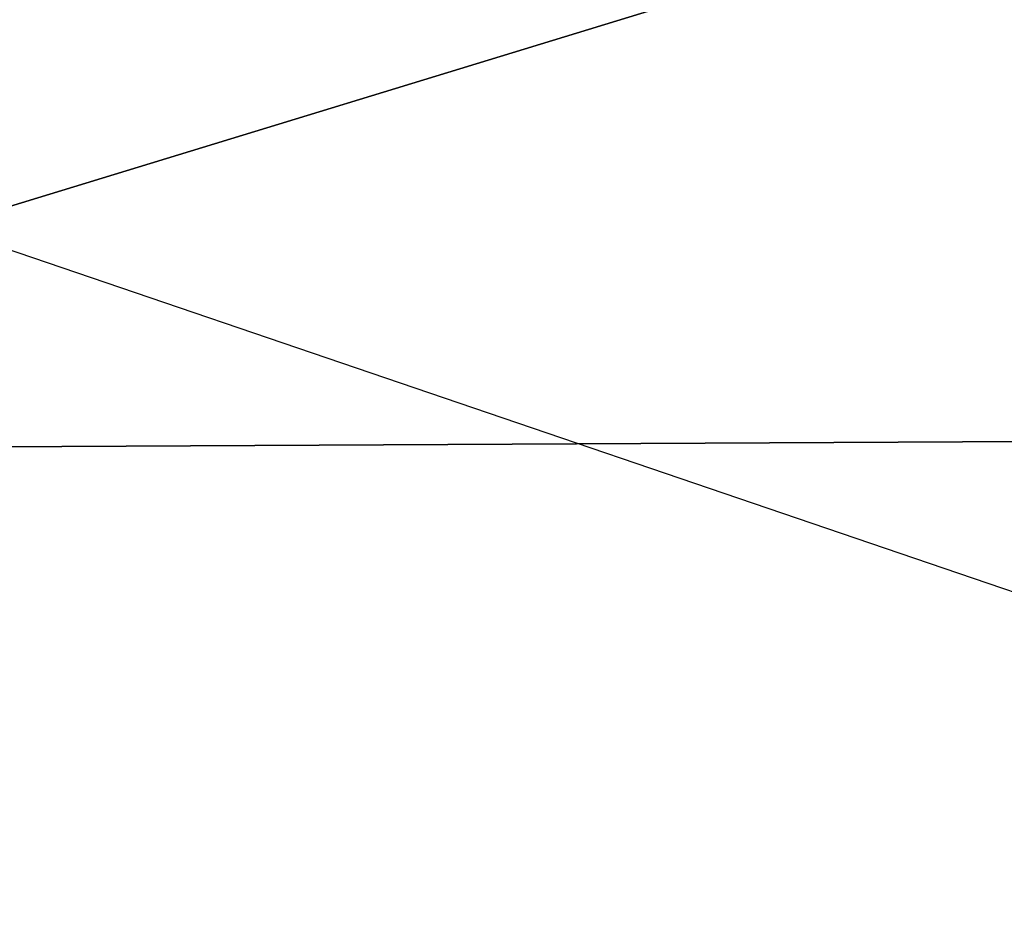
# Model space of a CAD drawing. Header units: millimetres. Extents: x -25 to 235, y -115 to 136.
# Tile 212 of 256: x 2.5454 to 2.5602, y 106.4936 to 106.5073. Entities that reach past the tile are written whole.
import ezdxf

# ---------------------------------------------------------------- set-up
doc = ezdxf.new("R2010")
doc.units = ezdxf.units.MM
doc.header["$LTSCALE"] = 81.4814814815
for name, color, linetype in [('201', 7, 'CONTINUOUS'), ('210', 7, 'CONTINUOUS'), ('213', 7, 'CONTINUOUS'), ('226', 7, 'CONTINUOUS'), ('231', 7, 'CONTINUOUS'), ('232', 7, 'CONTINUOUS'), ('247', 7, 'CONTINUOUS'), ('64', 7, 'CONTINUOUS')]:
    doc.layers.add(name, color=color, linetype=linetype)

msp = doc.modelspace()

# ---------------------------------------------------------------- linework, layer by layer
at = {"layer": '201', "linetype": 'CONTINUOUS'}
msp.add_3dface([(2.557575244, 106.4209843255, 4.37), (2.5283387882, 106.5166124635, 4.3706992), (2.5358925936, 106.5164996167, 4.6903029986), (2.557575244, 106.4209843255, 4.37)], dxfattribs=at)
at = {"layer": '210', "linetype": 'CONTINUOUS'}
msp.add_3dface([(2.406491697, 106.3290551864, 8.588847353), (2.9865108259, 106.5070992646, 8.5389904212), (2.3772252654, 106.4246669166, 8.5902163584), (2.406491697, 106.3290551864, 8.588847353)], dxfattribs=at)
at = {"layer": '213', "linetype": 'CONTINUOUS'}
msp.add_3dface([(2.1972480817, 106.2793241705, 7.533), (2.9240396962, 106.5015266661, 7.533), (2.1680130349, 106.3749476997, 7.53420528), (2.1972480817, 106.2793241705, 7.533)], dxfattribs=at)
at = {"layer": '226', "linetype": 'CONTINUOUS'}
msp.add_3dface([(2.5535259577, 106.4342289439, -1.336), (2.5242888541, 106.5298592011, -1.33621376), (2.5309896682, 106.5325368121, -1.0166088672), (2.5535259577, 106.4342289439, -1.336)], dxfattribs=at)
at = {"layer": '231', "linetype": 'CONTINUOUS'}
for points in [[(2.5331623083, 106.5008354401, -6.30300832), (2.8808474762, 106.5025696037, -6.302), (2.851611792, 106.5981952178, -6.30300832), (2.5331623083, 106.5008354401, -6.30300832)], [(2.5623979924, 106.405209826, -6.302), (2.8808474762, 106.5025696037, -6.302), (2.5331623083, 106.5008354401, -6.30300832), (2.5623979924, 106.405209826, -6.302)]]:
    msp.add_3dface(points, dxfattribs=at)
at = {"layer": '232', "linetype": 'CONTINUOUS'}
for points in [[(2.5623979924, 106.405209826, -6.302), (2.5331623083, 106.5008354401, -6.30300832), (2.5391204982, 106.5059416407, -5.9834043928), (2.5623979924, 106.405209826, -6.302)], [(2.6963968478, 106.4523449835, -5.6870833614), (2.568354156, 106.4103146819, -5.9824671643), (2.5391204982, 106.5059416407, -5.9834043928), (2.6963968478, 106.4523449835, -5.6870833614)], [(2.568354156, 106.4103146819, -5.9824671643), (2.5623979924, 106.405209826, -6.302), (2.5391204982, 106.5059416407, -5.9834043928), (2.568354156, 106.4103146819, -5.9824671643)]]:
    msp.add_3dface(points, dxfattribs=at)
at = {"layer": '247', "color": 7, "linetype": 'CONTINUOUS', "true_color": 0x282828}
for points in [[(3.1146133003, 106.6785395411, -6.30900928), (2.5331623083, 106.5008354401, -6.30300832), (2.851611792, 106.5981952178, -6.30300832), (3.1146133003, 106.6785395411, -6.30900928)], [(2.5049811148, 106.5030589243, 5.1739010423), (2.7766940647, 106.5846338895, 5.3439487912), (3.0376809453, 106.6646523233, 5.3185259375), (2.5049811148, 106.5030589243, 5.1739010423)], [(2.5049811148, 106.5030589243, 5.1739010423), (3.0376809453, 106.6646523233, 5.3185259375), (2.9705985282, 106.6465227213, 5.0439955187), (2.5049811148, 106.5030589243, 5.1739010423)], [(2.505792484, 106.5003972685, -5.4998091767), (2.7766588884, 106.5847498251, -5.3297586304), (3.0377749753, 106.6643537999, -5.3551825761), (2.505792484, 106.5003972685, -5.4998091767)], [(2.505792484, 106.5003972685, -5.4998091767), (3.0377749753, 106.6643537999, -5.3551825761), (2.9720686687, 106.6417428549, -5.6297165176), (2.505792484, 106.5003972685, -5.4998091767)], [(2.5049811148, 106.5030589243, 5.1739010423), (2.9705985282, 106.6465227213, 5.0439955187), (2.8113784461, 106.5976434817, 5.0677336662), (2.5049811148, 106.5030589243, 5.1739010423)], [(2.7166599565, 106.5887795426, 1.2876441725), (2.8965500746, 106.6442826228, 1.0266854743), (2.412012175, 106.49608243, 1.0622225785), (2.7166599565, 106.5887795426, 1.2876441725)], [(2.505792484, 106.5003972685, -5.4998091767), (2.9720686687, 106.6417428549, -5.6297165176), (2.81272943, 106.5932511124, -5.6059722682), (2.505792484, 106.5003972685, -5.4998091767)], [(2.5049811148, 106.5030589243, 5.1739010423), (2.8113784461, 106.5976434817, 5.0677336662), (2.6654395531, 106.5537149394, 4.9857454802), (2.5049811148, 106.5030589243, 5.1739010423)], [(2.505792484, 106.5003972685, -5.4998091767), (2.81272943, 106.5932511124, -5.6059722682), (2.6671955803, 106.5479824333, -5.6879589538), (2.505792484, 106.5003972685, -5.4998091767)]]:
    msp.add_3dface(points, dxfattribs=at)
at = {"layer": '64', "linetype": 'CONTINUOUS'}
for points in [[(2.5602245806, 106.4369057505, -1.0164661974), (2.8719754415, 106.5315887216, -1.336), (2.5535259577, 106.4342289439, -1.336), (2.5602245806, 106.4369057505, -1.0164661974)], [(2.5651266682, 106.4208712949, 4.6895327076), (2.8760247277, 106.5183441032, 4.37), (2.557575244, 106.4209843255, 4.37), (2.5651266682, 106.4208712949, 4.6895327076)], [(2.058007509, 106.2339259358, 7.7541289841), (2.9240396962, 106.5015266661, 7.533), (2.1972480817, 106.2793241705, 7.533), (2.058007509, 106.2339259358, 7.7541289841)]]:
    msp.add_3dface(points, dxfattribs=at)

doc.saveas('drawing.dxf')
